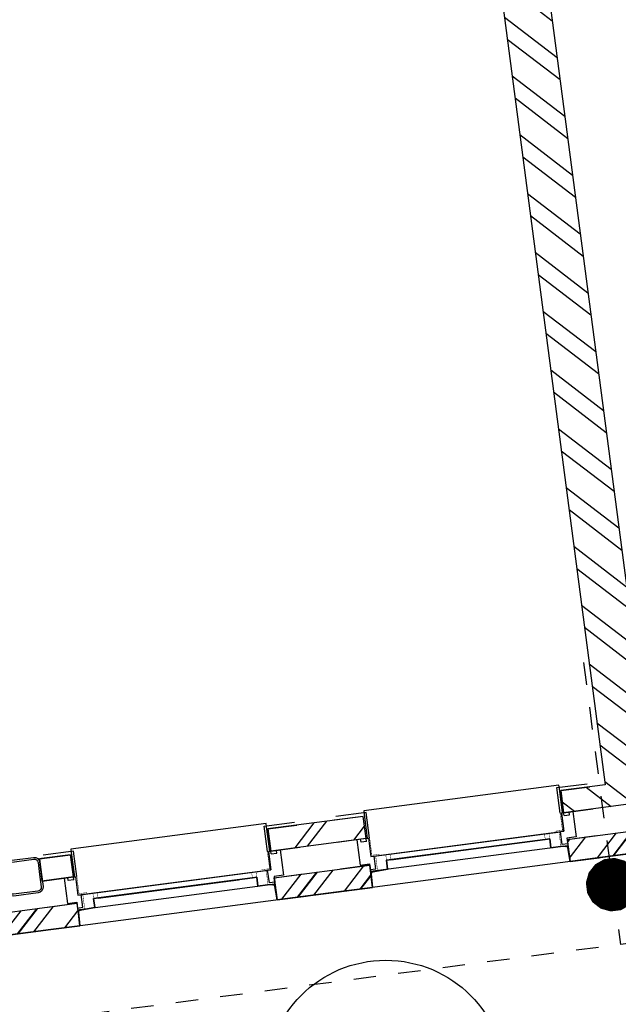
# Model space of a CAD drawing. Header units: metres. Extents: x 118052 to 118564, y 454784 to 455719.
# Tile 17 of 160: x 118269.63 to 118272.29, y 455179.23 to 455183.62. Entities that reach past the tile are written whole.
import ezdxf

# ---------------------------------------------------------------- set-up
doc = ezdxf.new("R2010")
doc.units = ezdxf.units.M
doc.header["$LTSCALE"] = 0.5
doc.linetypes.add('Tauw_L_Center2', pattern=[6.4990000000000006, 4, -0.833, 0.833, -0.833])
for name, color, linetype in [('_gebouwen', 7, 'Continuous'), ('Koningsstal VIEUWPORT', 254, 'Continuous'), ('ZU_N_-_EL999---LU_pvc110_sdr34~H_-----', 2, 'Tauw_L_Center2'), ('ZU_N_-_EL999---LU_pvc125_sdr34~H_-----', 2, 'Tauw_L_Center2'), ('ZU_N_-_ML999---LU_pvc110_sdr34__20_^200~M_-----', 7, 'Continuous'), ('ZU_N_D_EB00--F-METSELWERK~-_-----', 7, 'Continuous')]:
    doc.layers.add(name, color=color, linetype=linetype)

# ---------------------------------------------------------------- blocks, each defined once
blk = doc.blocks.new('A$C06DD79C7')
at = {"layer": 'ZU_N_D_EB00--F-METSELWERK~-_-----'}
h = blk.add_hatch(dxfattribs=at)
h.set_pattern_fill('10300013,O', color=256, scale=100000, angle=180)
h.set_pattern_definition([(315, (509.9999999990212, -10594.9999999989), (141.4213562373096, 141.4213562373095), []), (315, (580.7099999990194, -10594.9999999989), (141.4213562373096, 141.4213562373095), [])])
h.paths.add_polyline_path([(-110.00000000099, -11029.9999999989), (-10.00000000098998, -11029.9999999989), (-10.00000000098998, -10259.9999999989), (1129.99999999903, -10259.99999999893), (1129.99999999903, -10159.9999999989), (-110.00000000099, -10159.9999999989)])
h = blk.add_hatch(dxfattribs=at)
h.set_pattern_fill('T,_O', color=256, scale=60, angle=-1.272221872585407e-14)
h.set_pattern_definition([(44.99999999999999, (3159.99999999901, -12625.36631770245), (-132.5825214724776, 132.5825214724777), [])])
h.paths.add_polyline_path([(5999.999999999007, -13649.9999999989), (5999.999999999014, -14980.73263540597), (6209.999999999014, -14980.73263540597), (6209.999999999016, -10269.99999999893), (5059.999999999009, -10269.99999999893), (5059.999999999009, -10479.9999999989), (5999.999999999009, -10479.9999999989), (5999.999999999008, -13439.9999999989), (209.9999999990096, -13439.9999999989), (209.9999999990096, -13239.9999999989), (109.9999999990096, -13239.9999999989), (109.9999999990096, -13929.9999999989), (209.9999999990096, -13929.9999999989), (209.9999999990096, -13649.9999999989)])
h = blk.add_hatch(dxfattribs=at)
h.set_pattern_fill('10300013,O', color=256, scale=100000, angle=180)
h.set_pattern_definition([(315, (-60.00000000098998, -12134.9999999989), (141.4213562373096, 141.4213562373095), []), (315, (10.70999999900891, -12134.9999999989), (141.4213562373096, 141.4213562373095), [])])
h.paths.add_polyline_path([(-110.00000000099, -12349.9999999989), (-10.00000000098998, -12349.9999999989), (-10.00000000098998, -11919.9999999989), (-110.00000000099, -11919.9999999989)])
h = blk.add_hatch(dxfattribs=at)
h.set_pattern_fill('T,_O', color=256, scale=60, angle=270)
h.set_pattern_definition([(315, (159.9999999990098, -12134.9999999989), (132.5825214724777, 132.5825214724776), [])])
h.paths.add_polyline_path([(209.99999999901, -11919.9999999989), (109.99999999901, -11919.9999999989), (109.9999999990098, -12349.9999999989), (209.9999999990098, -12349.9999999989)])
h = blk.add_hatch(dxfattribs=at)
h.set_pattern_fill('10300013,O', color=256, scale=100000, angle=180)
h.set_pattern_definition([(315, (-60.00000000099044, -13839.9999999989), (141.4213562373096, 141.4213562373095), []), (315, (10.70999999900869, -13839.9999999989), (141.4213562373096, 141.4213562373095), [])])
h.paths.add_polyline_path([(-110.0000000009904, -14439.9999999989), (-10.00000000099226, -14439.9999999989), (-10.00000000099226, -13239.9999999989), (-110.0000000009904, -13239.9999999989)])
for p, q in [((-110.00000000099, -11029.9999999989), (-110.00000000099, -10159.9999999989)), ((-10.00000000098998, -11029.9999999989), (-10.00000000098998, -10259.9999999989)), ((-110.0000005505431, -11029.99999974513), (-110.0000005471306, -10898.97820062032)), ((-10.00000055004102, -11029.99999974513), (-10.00000054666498, -10898.97820062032)), ((109.99999999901, -10889.9999999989), (109.99999999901, -11029.9999999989)), ((109.99999999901, -10889.9999999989), (209.99999999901, -10889.9999999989)), ((109.99999999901, -10889.9999999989), (109.99999999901, -11029.9999999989)), ((209.99999999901, -10889.9999999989), (109.99999999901, -10889.9999999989)), ((109.9999996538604, -11029.99999970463), (109.9999996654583, -10898.97820062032)), ((209.99999999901, -10889.9999999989), (209.99999999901, -11029.9999999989)), ((209.99999999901, -11029.9999999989), (209.99999999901, -10889.9999999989)), ((209.9999996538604, -11029.99999966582), (209.9999996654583, -10898.97820062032)), ((-10.00000000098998, -11029.9999999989), (-110.00000000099, -11029.9999999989)), ((-10.00000055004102, -11029.99999974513), (-110.0000005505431, -11029.99999974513)), ((-37.52145244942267, -11029.99999974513), (-37.52145244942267, -11919.9999999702)), ((109.9999995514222, -11039.99999964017), (27.47301625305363, -11039.99999964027)), ((27.47301625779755, -11039.99999964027), (27.47301625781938, -11054.99999986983)), ((97.20026519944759, -11029.99999987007), (110.000000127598, -11029.99999988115)), ((209.99999999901, -11029.9999999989), (109.99999999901, -11029.9999999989)), ((110.000000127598, -11029.99999984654), (210.000000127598, -11029.9999998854)), ((110.000000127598, -11029.99999988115), (110.0000001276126, -11039.99999964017)), ((109.99999999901, -11029.9999999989), (209.99999999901, -11029.9999999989)), ((-37.52145199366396, -11051.3260083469), (-37.52145200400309, -11063.59472609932)), ((27.47301625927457, -11054.9999997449), (27.47301625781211, -11894.99999997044)), ((2.173537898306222, -11822.78969380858), (2.173537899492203, -11113.75454053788)), ((2.173537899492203, -11127.21030590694), (2.173537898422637, -11760.01824808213)), ((-110.00000000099, -11919.9999999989), (-110.00000000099, -12349.9999999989)), ((-10.00000000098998, -11919.9999999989), (-110.00000000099, -11919.9999999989)), ((-110.0000000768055, -11920.0000000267), (-109.9999999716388, -12051.0217991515)), ((-10.00000007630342, -11919.99999994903), (-110.0000000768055, -11920.0000000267)), ((-37.52145199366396, -11898.67399139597), (-37.52145200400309, -11886.40527364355)), ((-10.00000000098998, -11919.9999999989), (-10.00000000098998, -12349.9999999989)), ((-10.00000007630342, -11919.99999994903), (-9.99999997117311, -12051.02179907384)), ((27.47301625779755, -11910.0000001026), (27.47301625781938, -11894.99999987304)), ((109.9999995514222, -11910.0000001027), (27.47301625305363, -11910.0000001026)), ((97.20026519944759, -11919.99999987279), (110.000000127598, -11919.99999986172)), ((110.000000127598, -11919.99999986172), (110.0000001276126, -11910.0000001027)), ((209.99999999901, -11919.9999999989), (109.99999999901, -11919.9999999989)), ((109.9999999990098, -12349.9999999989), (109.99999999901, -11919.9999999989)), ((110.000000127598, -11919.99999989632), (110.0000002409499, -12051.02179898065)), ((110.000000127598, -11919.99999989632), (210.000000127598, -11919.99999985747)), ((209.9999999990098, -12349.9999999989), (209.99999999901, -11919.9999999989)), ((210.000000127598, -11919.99999985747), (210.0000002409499, -12051.02179890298)), ((-110.0000005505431, -12349.99999974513), (-110.0000005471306, -12218.97820062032)), ((-10.00000055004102, -12349.99999974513), (-10.00000054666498, -12218.97820062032)), ((109.9999996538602, -12349.99999970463), (109.9999996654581, -12218.97820062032)), ((209.9999996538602, -12349.99999966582), (209.9999996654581, -12218.97820062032)), ((-110.00000000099, -12349.9999999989), (-10.00000000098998, -12349.9999999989)), ((-10.00000055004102, -12349.99999974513), (-110.0000005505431, -12349.99999974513)), ((-37.52145244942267, -12349.99999974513), (-37.52145244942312, -13239.9999999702)), ((109.999999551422, -12359.99999964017), (27.4730162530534, -12359.99999964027)), ((27.47301625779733, -12359.99999964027), (27.47301625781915, -12374.99999986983)), ((97.20026519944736, -12349.99999987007), (110.0000001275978, -12349.99999988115)), ((109.9999999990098, -12349.9999999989), (209.9999999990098, -12349.9999999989)), ((110.0000001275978, -12349.99999984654), (210.0000001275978, -12349.9999998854)), ((110.0000001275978, -12349.99999988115), (110.0000001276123, -12359.99999964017)), ((-37.52145199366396, -12371.3260083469), (-37.52145200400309, -12383.59472609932)), ((27.47301625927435, -12374.9999997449), (27.47301625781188, -13214.99999997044)), ((2.173537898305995, -13142.78969380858), (2.173537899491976, -12433.75454053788)), ((2.173537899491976, -12447.21030590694), (2.17353789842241, -13080.01824808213)), ((-10.00000000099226, -13239.9999999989), (-110.0000000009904, -13239.9999999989)), ((-110.0000000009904, -13239.9999999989), (-110.0000000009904, -14439.9999999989)), ((-110.0000000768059, -13240.0000000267), (-109.9999999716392, -13371.0217991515)), ((-10.00000007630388, -13239.99999994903), (-110.0000000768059, -13240.0000000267)), ((-37.52145199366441, -13218.67399139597), (-37.52145200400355, -13206.40527364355)), ((-10.00000000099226, -13239.9999999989), (-10.00000000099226, -14439.9999999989)), ((-10.00000007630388, -13239.99999994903), (-9.999999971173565, -13371.02179907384)), ((27.4730162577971, -13230.0000001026), (27.47301625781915, -13214.99999987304)), ((109.9999995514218, -13230.0000001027), (27.47301625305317, -13230.0000001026)), ((97.20026519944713, -13239.99999987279), (110.0000001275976, -13239.99999986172)), ((110.0000001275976, -13239.99999986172), (110.0000001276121, -13230.0000001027)), ((209.9999999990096, -13239.9999999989), (109.9999999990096, -13239.9999999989)), ((109.9999999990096, -13929.9999999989), (109.9999999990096, -13239.9999999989)), ((110.0000001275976, -13239.99999989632), (110.0000002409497, -13371.02179898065)), ((110.0000001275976, -13239.99999989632), (210.0000001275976, -13239.99999985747)), ((209.9999999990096, -13439.9999999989), (209.9999999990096, -13239.9999999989)), ((210.0000001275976, -13239.99999985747), (210.0000002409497, -13371.02179890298)), ((5999.999999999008, -13439.9999999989), (209.9999999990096, -13439.9999999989)), ((5999.999999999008, -13649.9999999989), (209.9999999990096, -13649.9999999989))]:
    blk.add_line(p, q, dxfattribs=at)
at = {"layer": 'ZU_N_D_EB00--F-METSELWERK~-_-----', "flags": 128}
for points in [[(139.9999996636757, -10889.9999999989), (84.99999966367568, -10889.9999999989, -0.414213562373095), (59.99999966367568, -10864.9999999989), (59.99999966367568, -10754.9999999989, -0.414213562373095), (84.99999966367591, -10729.9999999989), (194.9999996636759, -10729.9999999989, -0.414213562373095), (219.9999996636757, -10754.9999999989), (219.9999996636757, -10864.9999999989, -0.414213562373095), (194.9999996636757, -10889.9999999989)], [(139.9999996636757, -10881.9999999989), (84.99999966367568, -10881.9999999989, -0.414213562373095), (67.99999966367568, -10864.9999999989), (67.99999966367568, -10754.9999999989, -0.414213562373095), (84.99999966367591, -10737.9999999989), (194.9999996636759, -10737.9999999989, -0.414213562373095), (211.9999996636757, -10754.9999999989), (211.9999996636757, -10864.9999999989, -0.414213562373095), (194.9999996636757, -10881.9999999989)]]:
    blk.add_lwpolyline(points, format="xyb", close=True, dxfattribs=at)
blk.add_lwpolyline([(109.99999999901, -10889.9999999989), (209.9999999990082, -10889.9999999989), (209.99999999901, -11029.9999999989), (109.99999999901, -11029.9999999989)], close=True, dxfattribs=at)
at = {"layer": 'ZU_N_D_EB00--F-METSELWERK~-_-----'}
for points in [[(109.9999991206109, -11044.99999978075), (224.9999996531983, -11044.99999974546), (224.9999996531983, -10908.39999644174)], [(97.20026519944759, -11029.99999987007), (97.20026519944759, -11004.99999987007), (109.9999995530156, -11004.99999986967), (109.9999995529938, -10987.99999986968), (-4.000000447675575, -10987.9999998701), (-4.000000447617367, -11029.99999987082), (-30.00000044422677, -11029.99999987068), (-30.00000044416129, -11054.99999986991), (27.47301625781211, -11054.99999986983)], [(219.9999996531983, -11035.00000059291), (110.0000001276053, -11034.99999926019), (110.0000001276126, -11039.99999978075), (27.47301625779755, -11039.99999964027), (27.47301625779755, -11910.0000001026), (110.0000001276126, -11910.0000001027), (110.0000001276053, -11914.99999932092), (219.9996675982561, -11915.00000054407)], [(220.0000001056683, -11915.00000054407), (234.9999996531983, -11915.00000071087), (234.9999996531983, -11035.00000077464), (219.9999996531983, -11035.00000059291)], [(-110.00000000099, -11919.9999999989), (-10.00000000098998, -11919.9999999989)], [(97.20026519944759, -11919.99999987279), (97.20026519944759, -11944.99999987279), (109.9999995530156, -11944.9999998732), (109.9999995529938, -11961.99999987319), (-4.000000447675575, -11961.99999987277), (-4.000000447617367, -11919.99999987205), (-30.00000044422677, -11919.99999987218), (-30.00000044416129, -11894.99999987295), (27.47301625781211, -11894.99999987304)], [(109.9999995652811, -11905.00000008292), (225.0000000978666, -11905.00000002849), (225.0000002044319, -12041.60000333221)], [(109.9999991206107, -12364.99999978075), (224.9999996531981, -12364.99999974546), (224.9999996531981, -12228.39999644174)], [(97.20026519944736, -12349.99999987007), (97.20026519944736, -12324.99999987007), (109.9999995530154, -12324.99999986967), (109.9999995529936, -12307.99999986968), (-4.000000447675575, -12307.9999998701), (-4.000000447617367, -12349.99999987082), (-30.00000044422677, -12349.99999987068), (-30.00000044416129, -12374.99999986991), (27.47301625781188, -12374.99999986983)], [(219.9999996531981, -12355.00000059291), (110.0000001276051, -12354.99999926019), (110.0000001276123, -12359.99999978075), (27.47301625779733, -12359.99999964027), (27.4730162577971, -13230.0000001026), (110.0000001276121, -13230.0000001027), (110.0000001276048, -13234.99999932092), (219.9996675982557, -13235.00000054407)], [(220.0000001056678, -13235.00000054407), (234.9999996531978, -13235.00000071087), (234.9999996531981, -12355.00000077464), (219.9999996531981, -12355.00000077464)], [(97.20026519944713, -13239.99999987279), (97.20026519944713, -13264.99999987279), (109.9999995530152, -13264.9999998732), (109.9999995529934, -13281.99999987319), (-4.00000044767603, -13281.99999987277), (-4.000000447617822, -13239.99999987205), (-30.00000044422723, -13239.99999987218), (-30.00000044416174, -13214.99999987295), (27.47301625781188, -13214.99999987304)], [(109.9999995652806, -13225.00000008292), (225.0000000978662, -13225.00000002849), (225.0000002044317, -13361.60000333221)]]:
    blk.add_lwpolyline(points, dxfattribs=at)
at = {"layer": 'ZU_N_D_EB00--F-METSELWERK~-_-----', "const_width": 2}
for points in [[(27.47854798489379, -11075.18091061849), (27.47854799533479, -11061.78057416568), (-37.52145200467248, -11061.78057411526), (-37.52145199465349, -11049.00912838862)], [(130.0000001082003, -11045.65569597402), (32.93249291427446, -11045.65569589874), (32.93249288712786, -11080.65569589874)], [(-37.52145199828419, -11053.61658353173), (-37.52145205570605, -11127.21030593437), (-37.5214520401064, -11107.21030593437), (27.4785479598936, -11107.21030598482)], [(27.47854796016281, -11107.21030598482), (27.47854798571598, -11074.17728601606), (27.47854798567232, -11074.17728601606)], [(27.4785479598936, -11107.21030598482), (27.47854794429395, -11127.21030598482), (2.173538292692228, -11127.21030596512), (2.173538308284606, -11107.21030596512)], [(-37.52145199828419, -11896.38341621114), (-37.52145205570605, -11822.7896938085), (-37.5214520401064, -11842.7896938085), (27.4785479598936, -11842.78969375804)], [(27.4785479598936, -11842.78969375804), (27.47854794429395, -11822.78969375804), (2.173538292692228, -11822.78969377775), (2.173538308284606, -11842.78969377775)], [(27.47854798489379, -11874.81908912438), (27.47854799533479, -11888.21942557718), (-37.52145200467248, -11888.21942562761), (-37.52145199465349, -11900.99087135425)], [(27.47854796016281, -11842.78969375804), (27.47854798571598, -11875.8227137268), (27.47854798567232, -11875.8227137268)], [(130.0000001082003, -11904.34430376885), (32.93249291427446, -11904.34430384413), (32.93249288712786, -11869.34430384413)], [(27.47854798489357, -12395.18091061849), (27.47854799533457, -12381.78057416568), (-37.52145200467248, -12381.78057411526), (-37.52145199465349, -12369.00912838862)], [(130.0000001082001, -12365.65569597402), (32.93249291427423, -12365.65569589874), (32.93249288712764, -12400.65569589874)], [(-37.52145199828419, -12373.61658353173), (-37.52145205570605, -12447.21030593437), (-37.5214520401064, -12427.21030593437), (27.47854795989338, -12427.21030598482)], [(27.47854796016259, -12427.21030598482), (27.47854798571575, -12394.17728601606), (27.47854798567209, -12394.17728601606)], [(27.47854795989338, -12427.21030598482), (27.47854794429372, -12447.21030598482), (2.173538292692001, -12447.21030596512), (2.173538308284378, -12427.21030596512)], [(-37.52145199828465, -13216.38341621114), (-37.5214520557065, -13142.7896938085), (-37.52145204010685, -13162.7896938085), (27.47854795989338, -13162.78969375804)], [(27.47854795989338, -13162.78969375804), (27.47854794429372, -13142.78969375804), (2.173538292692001, -13142.78969377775), (2.173538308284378, -13162.78969377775)], [(27.47854798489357, -13194.81908912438), (27.47854799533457, -13208.21942557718), (-37.52145200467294, -13208.21942562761), (-37.52145199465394, -13220.99087135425)], [(27.47854796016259, -13162.78969375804), (27.47854798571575, -13195.8227137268), (27.47854798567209, -13195.8227137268)], [(130.0000001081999, -13224.34430376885), (32.93249291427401, -13224.34430384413), (32.93249288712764, -13189.34430384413)]]:
    blk.add_lwpolyline(points, dxfattribs=at)
at = {"layer": 'ZU_N_D_EB00--F-METSELWERK~-_-----'}
for centre, radius, start, end in [((-48.74981930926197, -11039.69940735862), 7.552685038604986, 326.2102088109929, 89.42760887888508), ((-46.50372483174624, -11038.51422860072), 7.552685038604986, 326.2102088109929, 89.42760887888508), ((-48.74981930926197, -11910.30059238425), 7.552685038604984, 270.5723911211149, 33.78979118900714), ((-46.50372483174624, -11911.48577114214), 7.552685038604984, 270.5723911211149, 33.78979118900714), ((-48.74981930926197, -12359.69940735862), 7.552685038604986, 326.2102088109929, 89.42760887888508), ((-46.50372483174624, -12358.51422860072), 7.552685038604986, 326.2102088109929, 89.42760887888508), ((-48.74981930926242, -13230.30059238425), 7.552685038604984, 270.5723911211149, 33.78979118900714), ((-46.50372483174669, -13231.48577114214), 7.552685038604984, 270.5723911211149, 33.78979118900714)]:
    blk.add_arc(centre, radius, start, end, dxfattribs=at)
blk = doc.blocks.new('Leidingen')
at = {"layer": 'ZU_N_-_EL999---LU_pvc110_sdr34~H_-----'}
blk.add_lwpolyline([(-280686.5042719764, -13362.35845676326), (-281957.1873227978, -13362.35845675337)], dxfattribs=at)
at = {"layer": 'ZU_N_-_EL999---LU_pvc125_sdr34~H_-----'}
blk.add_lwpolyline([(-281957.1873244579, -25492.35845668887), (-281957.187323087, 1194.985568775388)], dxfattribs=at)
at = {"layer": 'ZU_N_-_ML999---LU_pvc110_sdr34__20_^200~M_-----', "flags": 128}
blk.add_lwpolyline([(-281687.4822040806, -13362.35845670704, 0, 0, 0), (-281621.6226156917, -13462.6705428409, 0, 91.82399999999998, 0), (-281626.6411163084, -13455.02676185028, 91.82399999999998, 169.728, 0), (-281640.9063031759, -13433.29916407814, 169.728, 221.712, 0), (-281662.2843256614, -13400.73786090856, 221.712, 240, 0), (-281687.4822040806, -13362.35845670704, 240, 221.712, 0), (-281712.6800825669, -13323.97905261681, 221.712, 169.728, 0), (-281734.0581049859, -13291.41774945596, 169.728, 91.82399999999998, 0), (-281748.3232918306, -13269.6901515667, 91.82399999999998, 0, 0), (-281753.3417925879, -13262.04637061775, 0, 0, 0), (-281687.4822040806, -13362.35845670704, 0, 0, 0), (-282127.8487052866, -12691.627231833, 0, 0, 0)], format="xyseb", dxfattribs=at)
at = {"layer": 'ZU_N_-_ML999---LU_pvc110_sdr34__20_^200~M_-----'}
blk.add_circle((-282421.8207425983, -12243.87240909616), 535.6341475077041, dxfattribs=at)

msp = doc.modelspace()

# ---------------------------------------------------------------- hatches: boundary and pattern name
at = {"layer": '_gebouwen'}
h = msp.add_hatch(dxfattribs=at)
h.set_pattern_fill('T,_O', color=256, scale=0.05985236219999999, angle=97.46987594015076)
h.set_pattern_definition([(142.4698759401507, (118271.0477941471, 455183.0199561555), (-0.1139399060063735, -0.1483278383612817), [])])
h.paths.add_polyline_path([(118271.6929268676, 455185.961804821), (118273.0091193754, 455186.1343809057), (118272.9818855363, 455186.3420863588), (118268.3226242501, 455185.7311749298), (118268.4717619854, 455184.5937402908), (118268.6794674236, 455184.6209741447), (118268.5575635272, 455185.5507033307), (118271.4852214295, 455185.934570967), (118272.2360976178, 455180.2078348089), (118272.0382829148, 455180.1818978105), (118272.0512513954, 455180.0829904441), (118272.7337121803, 455180.1724731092), (118272.7207436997, 455180.2713804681), (118272.4438031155, 455180.2350686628)])
h = msp.add_hatch(dxfattribs=at)
h.set_pattern_fill('10300013,O', color=256, scale=99.75393699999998, angle=277.4698759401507)
h.set_pattern_definition([(52.46987594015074, (118269.3832777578, 455180.1356030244), (-0.1582163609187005, 0.1215358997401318), []), (52.46987594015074, (118269.3741077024, 455180.2055404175), (-0.1582163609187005, 0.1215358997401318), [])])
h.paths.add_polyline_path([(118269.8939294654, 455179.578790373), (118269.8809609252, 455179.6776977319), (118269.1193742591, 455179.577840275), (118268.971533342, 455180.7053841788), (118268.8726259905, 455180.6924156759), (118269.0334354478, 455179.4659644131)])
h = msp.add_hatch(dxfattribs=at)
h.set_pattern_fill('10300013,O', color=256, scale=99.75393699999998, angle=277.4698759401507)
h.set_pattern_definition([(52.46987594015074, (118272.6667420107, 455179.9926589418), (-0.1582163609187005, 0.1215358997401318), []), (52.46987594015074, (118272.6575720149, 455180.0625963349), (-0.1582163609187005, 0.1215358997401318), [])])
h.paths.add_polyline_path([(118273.2666704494, 455180.0210162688), (118273.2537019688, 455180.1199236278), (118272.0668136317, 455179.9643016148), (118272.0797821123, 455179.8653942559)])
h = msp.add_hatch(dxfattribs=at)
h.set_pattern_fill('T,_O', color=256, scale=0.05985236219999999, angle=367.4698759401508)
h.set_pattern_definition([(52.46987594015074, (118270.9518408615, 455179.9891421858), (-0.1483278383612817, 0.1139399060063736), [])])
h.paths.add_polyline_path([(118270.7327057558, 455180.0107135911), (118270.7456742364, 455179.9118062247), (118271.1709759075, 455179.9675707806), (118271.1580074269, 455180.066478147)])
h = msp.add_hatch(dxfattribs=at)
h.set_pattern_fill('10300013,O', color=256, scale=99.75393699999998, angle=277.4698759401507)
h.set_pattern_definition([(52.46987594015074, (118270.9803715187, 455179.7715459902), (-0.1582163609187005, 0.1215358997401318), []), (52.46987594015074, (118270.971201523, 455179.8414833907), (-0.1582163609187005, 0.1215358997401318), [])])
h.paths.add_polyline_path([(118271.1995066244, 455179.7499745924), (118271.1865380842, 455179.8488819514), (118270.7612364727, 455179.7931173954), (118270.7742049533, 455179.6942100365)])

# ---------------------------------------------------------------- linework, layer by layer
for p, q in [((118271.6929268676, 455185.961804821), (118272.4438031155, 455180.2350686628)), ((118271.4852214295, 455185.934570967), (118272.2360976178, 455180.2078348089)), ((118272.2360976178, 455180.2078348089), (118272.0382829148, 455180.1818978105)), ((118272.0382829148, 455180.1818978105), (118272.1678731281, 455180.1988893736)), ((118272.0382829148, 455180.1818978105), (118272.0512513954, 455180.0829904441)), ((118272.0512513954, 455180.0829904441), (118272.0382829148, 455180.1818978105)), ((118272.7337121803, 455180.1724731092), (118272.0512513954, 455180.0829904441)), ((118272.0512513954, 455180.0829904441), (118272.1808416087, 455180.0999820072)), ((118272.0668136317, 455179.9643016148), (118273.2537019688, 455180.1199236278)), ((118271.1580074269, 455180.066478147), (118270.7327057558, 455180.0107135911)), ((118271.1580074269, 455180.066478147), (118271.0284172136, 455180.0494865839)), ((118271.1709759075, 455179.9675707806), (118271.1580074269, 455180.066478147)), ((118271.1709759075, 455179.9675707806), (118271.1580074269, 455180.066478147)), ((118272.0512513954, 455180.0829904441), (118272.0413606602, 455180.081693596)), ((118272.0413606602, 455180.081693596), (118272.0520632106, 455180.0000683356)), ((118272.0529113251, 455180.0703305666), (118272.0512513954, 455180.0829904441)), ((118270.7327057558, 455180.0107135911), (118270.8622959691, 455180.0277051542)), ((118270.7327057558, 455180.0107135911), (118270.7456742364, 455179.9118062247)), ((118270.7456742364, 455179.9118062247), (118270.7327057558, 455180.0107135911)), ((118272.0797821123, 455179.8653942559), (118273.2666704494, 455180.0210162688)), ((118271.1709759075, 455179.9675707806), (118270.7456742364, 455179.9118062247)), ((118271.1709759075, 455179.9675707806), (118271.0413856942, 455179.9505792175)), ((118271.1709759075, 455179.9675707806), (118271.1808666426, 455179.9688676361)), ((118271.1726358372, 455179.9549109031), (118271.1709759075, 455179.9675707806)), ((118271.1808666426, 455179.9688676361), (118271.1915691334, 455179.8872423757)), ((118271.2064052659, 455179.8891876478), (118272.0372270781, 455179.9981230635)), ((118271.9888682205, 455179.966329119), (118271.9690867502, 455179.9637354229)), ((118271.9940160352, 455179.9270678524), (118271.9888682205, 455179.966329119)), ((118272.0520632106, 455180.0000683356), (118272.0372270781, 455179.9981230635)), ((118272.0668136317, 455179.9643016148), (118272.196403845, 455179.981293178)), ((118270.7456742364, 455179.9118062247), (118270.8752644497, 455179.9287977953)), ((118271.1901072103, 455179.8216612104), (118272.0703827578, 455179.9370808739)), ((118271.9690867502, 455179.9637354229), (118271.2613260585, 455179.8709354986)), ((118271.9690867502, 455179.9637354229), (118271.2677987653, 455179.8717841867)), ((118271.2811075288, 455179.8735291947), (118271.9070011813, 455179.9555949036)), ((118272.0371550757, 455179.9327241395), (118271.9940160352, 455179.9270678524)), ((118272.0492897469, 455179.934315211), (118272.0371550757, 455179.9327241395)), ((118272.061265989, 455179.9321874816), (118272.0371550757, 455179.9327241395)), ((118272.0668136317, 455179.9643016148), (118272.0797821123, 455179.8653942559)), ((118272.0668136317, 455179.9643016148), (118272.0797821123, 455179.8653942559)), ((118272.0797821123, 455179.8653942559), (118272.069715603, 455179.9256967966)), ((118269.7139599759, 455179.877138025), (118269.8524302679, 455179.8952939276)), ((118269.8524302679, 455179.8952939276), (118269.7139599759, 455179.877138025)), ((118269.8524302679, 455179.8952939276), (118269.7228400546, 455179.8783023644)), ((118269.8524302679, 455179.8952939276), (118269.8653987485, 455179.7963865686)), ((118269.8653987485, 455179.7963865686), (118269.8524302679, 455179.8952939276)), ((118269.8653987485, 455179.7963865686), (118269.8524302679, 455179.8952939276)), ((118270.7456742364, 455179.9118062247), (118270.7357835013, 455179.9105093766)), ((118270.7357835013, 455179.9105093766), (118270.7464860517, 455179.8288841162)), ((118270.7473341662, 455179.8991463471), (118270.7456742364, 455179.9118062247)), ((118271.1915691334, 455179.8872423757), (118271.2064052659, 455179.8891876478)), ((118272.3361887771, 455179.899013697), (118272.0797821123, 455179.8653942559)), ((118272.0797821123, 455179.8653942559), (118272.2093723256, 455179.882385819)), ((118269.7269284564, 455179.778230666), (118269.7139599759, 455179.877138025)), ((118269.7139599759, 455179.877138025), (118269.7269284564, 455179.778230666)), ((118270.7612364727, 455179.7931173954), (118271.1865380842, 455179.8488819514)), ((118271.1865380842, 455179.8488819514), (118271.0569479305, 455179.8318903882)), ((118271.1995066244, 455179.7499745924), (118271.1865380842, 455179.8488819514)), ((118271.1865380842, 455179.8488819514), (118271.1995066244, 455179.7499745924)), ((118271.2613260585, 455179.8709354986), (118271.2664739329, 455179.831674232)), ((118269.7269284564, 455179.778230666), (118269.8653987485, 455179.7963865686)), ((118269.7269284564, 455179.778230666), (118269.8653987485, 455179.7963865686)), ((118269.8653987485, 455179.7963865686), (118269.7358085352, 455179.779394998)), ((118269.8653987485, 455179.7963865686), (118269.8752894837, 455179.7976834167)), ((118269.8670586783, 455179.7837266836), (118269.8653987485, 455179.7963865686)), ((118269.8752894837, 455179.7976834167), (118269.8859919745, 455179.7160581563)), ((118269.900828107, 455179.7180034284), (118270.7316499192, 455179.8269388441)), ((118270.6635095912, 455179.7925512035), (118269.9557488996, 455179.6997512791)), ((118270.6635095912, 455179.7925512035), (118269.9622216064, 455179.7005999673)), ((118270.6832910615, 455179.7951448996), (118270.6635095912, 455179.7925512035)), ((118270.6884388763, 455179.755883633), (118270.6832910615, 455179.7951448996)), ((118270.7464860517, 455179.8288841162), (118270.7316499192, 455179.8269388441)), ((118270.7612364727, 455179.7931173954), (118270.890826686, 455179.8101089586)), ((118270.7612364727, 455179.7931173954), (118270.7742049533, 455179.6942100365)), ((118270.7612364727, 455179.7931173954), (118270.7742049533, 455179.6942100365)), ((118271.193686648, 455179.8108339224), (118271.1995066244, 455179.7499745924)), ((118271.2664739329, 455179.831674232), (118271.2001773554, 455179.8192835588)), ((118271.2112002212, 455179.8244268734), (118271.2233348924, 455179.8260179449)), ((118269.8845300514, 455179.650476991), (118270.7648055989, 455179.7658966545)), ((118269.9755303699, 455179.7023449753), (118270.6014240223, 455179.7844106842)), ((118270.7315779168, 455179.7615399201), (118270.6884388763, 455179.755883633)), ((118270.743712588, 455179.7631309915), (118270.7315779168, 455179.7615399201)), ((118270.75568883, 455179.7610032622), (118270.7315779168, 455179.7615399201)), ((118270.7742049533, 455179.6942100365), (118270.7641384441, 455179.7545125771)), ((118270.7742049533, 455179.6942100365), (118271.1995066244, 455179.7499745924)), ((118271.1995066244, 455179.7499745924), (118271.0699164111, 455179.7329830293)), ((118271.1995066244, 455179.7499745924), (118271.0699164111, 455179.7329830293)), ((118269.8859919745, 455179.7160581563), (118269.900828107, 455179.7180034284)), ((118271.0699164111, 455179.7329830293), (118270.7742049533, 455179.6942100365)), ((118270.7742049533, 455179.6942100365), (118270.9037951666, 455179.7112015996)), ((118269.8809609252, 455179.6776977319), (118269.1193742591, 455179.577840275)), ((118269.8809609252, 455179.6776977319), (118269.7513707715, 455179.6607061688)), ((118269.8809609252, 455179.6776977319), (118269.8939294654, 455179.578790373)), ((118269.8809609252, 455179.6776977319), (118269.8939294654, 455179.578790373)), ((118269.9608967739, 455179.6604900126), (118269.8946001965, 455179.6480993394)), ((118269.9557488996, 455179.6997512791), (118269.9608967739, 455179.6604900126)), ((118269.8881094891, 455179.6396497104), (118269.8939294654, 455179.578790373)), ((118269.9056230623, 455179.653242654), (118269.9177577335, 455179.6548337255)), ((118269.8939294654, 455179.578790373), (118269.0334354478, 455179.4659644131)), ((118269.8939294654, 455179.578790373), (118269.7643392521, 455179.5617988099)), ((118269.8939294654, 455179.578790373), (118269.7643392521, 455179.5617988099)), ((118269.7643392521, 455179.5617988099), (118269.0334354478, 455179.4659644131))]:
    msp.add_line(p, q, dxfattribs=at)
for points in [[(118259.6948716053, 455179.2299018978), (118257.5913921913, 455195.272587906), (118274.3281375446, 455197.4670707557), (118274.1864321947, 455198.5478203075), (118283.2260594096, 455199.7330750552), (118285.401415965, 455183.1652769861), (118279.1846272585, 455182.3501462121), (118279.384674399, 455180.8244391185), (118269.0334354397, 455179.4659644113), (118268.9047305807, 455180.4475626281), (118259.6948716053, 455179.2299018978)], [(118266.5111811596, 455180.1312691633), (118268.9050472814, 455180.4451472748), (118269.0334354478, 455179.4659644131), (118269.7643392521, 455179.5617988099), (118269.8939294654, 455179.578790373), (118269.8874296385, 455179.6467591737), (118269.9608967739, 455179.6604900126), (118269.9557488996, 455179.6997512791), (118270.6635095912, 455179.7925512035), (118270.6832910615, 455179.7951448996), (118270.6884388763, 455179.755883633), (118270.7622930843, 455179.7655672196), (118270.7742049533, 455179.6942100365), (118271.0699164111, 455179.7329830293), (118271.1995066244, 455179.7499745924), (118271.1930067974, 455179.8179433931), (118271.2664739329, 455179.831674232), (118271.2613260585, 455179.8709354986), (118271.9690867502, 455179.9637354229), (118271.9888682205, 455179.966329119), (118271.9940160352, 455179.9270678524), (118272.0678702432, 455179.9367514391), (118272.0797821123, 455179.8653942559), (118272.3361887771, 455179.899013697)], [(118270.7742049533, 455179.6942100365), (118270.7612364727, 455179.7931173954)]]:
    msp.add_lwpolyline(points, dxfattribs=at)
for centre, radius, start, end in [((118272.0622454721, 455179.9247173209), 0.00753410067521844, 8.04228666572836, 131.2599572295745), ((118272.0631264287, 455179.9270925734), 0.00753410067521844, 8.04228666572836, 131.2599572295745), ((118272.0622454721, 455179.9247173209), 0.007534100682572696, 7.469820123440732, 97.47072519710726), ((118271.1996933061, 455179.8138812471), 0.007534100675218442, 63.68145052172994, 186.8974138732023), ((118271.2011567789, 455179.8118133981), 0.007534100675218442, 63.68145052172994, 186.8974138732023), ((118271.2011567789, 455179.8118133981), 0.007534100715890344, 97.47072519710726, 187.4698201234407), ((118270.7566683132, 455179.7535331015), 0.00753410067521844, 8.04228666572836, 131.2599572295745), ((118270.7575492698, 455179.755908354), 0.00753410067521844, 8.04228666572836, 131.2599572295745), ((118270.7566683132, 455179.7535331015), 0.007534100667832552, 7.469820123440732, 97.47072519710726), ((118269.8941161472, 455179.6426970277), 0.007534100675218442, 63.68145052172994, 186.8974138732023), ((118269.8955796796, 455179.6406291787), 0.007534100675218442, 63.68145052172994, 186.8974138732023), ((118269.8955796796, 455179.6406291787), 0.007534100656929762, 97.47072519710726, 187.4698201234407)]:
    msp.add_arc(centre, radius, start, end, dxfattribs=at)

# ---------------------------------------------------------------- block references
at = {"layer": '_gebouwen', "xscale": 0.0009975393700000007, "yscale": 0.0009975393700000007, "zscale": 0.0009975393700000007, "rotation": 97.46987594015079}
msp.add_blockref('A$C06DD79C7', (118258.9701822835, 455178.2571627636), dxfattribs=at)
at = {"layer": 'Koningsstal VIEUWPORT', "color": 6, "xscale": 0.0009975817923, "yscale": 0.0009975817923, "zscale": 0.0009975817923, "rotation": 97.46987594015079}
msp.add_blockref('Leidingen', (118222.5204054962, 455456.6506997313), dxfattribs=at)

doc.saveas('drawing.dxf')
